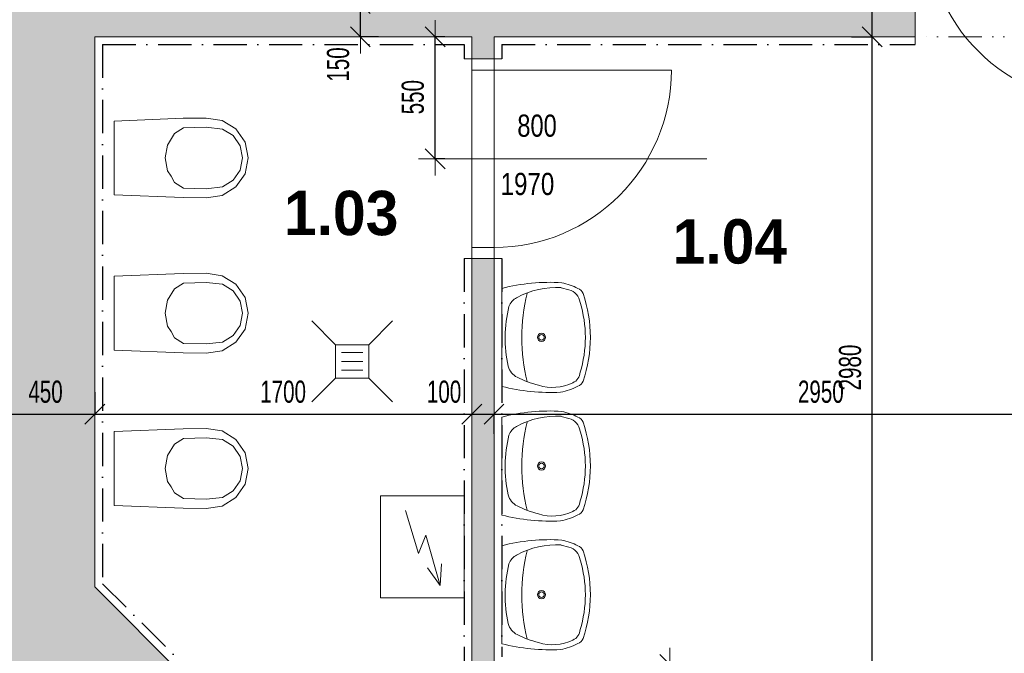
# Model space of a CAD drawing. Header units: millimetres. Extents: x -19372 to 59327, y -69634 to -42168.
# Tile 7 of 44: x -11847 to -7407, y -56946 to -54090. Entities that reach past the tile are written whole.
import ezdxf

# ---------------------------------------------------------------- set-up
doc = ezdxf.new("R2010")
doc.units = ezdxf.units.MM
doc.header["$PDMODE"] = 65
doc.linetypes.add('Cerchovana_1', pattern=[250, 150, -50, 0, -50])
doc.linetypes.add('JIS_09_15', pattern=[300, 150, -50, 0, -50, 0, -50])
for name, color, linetype, lineweight in [('XR$2$1.NP - STÁVAJÍCÍ_1', 7, 'Continuous', 25), ('XR$3$KOTY_1', 7, 'Continuous', 25), ('XR$7$1.NP - FILING_1', 7, 'Continuous', 25), ('XR$8$1.NP - NÁVRH_1', 7, 'Continuous', 25)]:
    doc.layers.add(name, color=color, linetype=linetype, lineweight=lineweight)
doc.styles.add('Arial Black', font='Arial Black')
doc.styles.add('ARIALNARROW', font='ARIALN.TTF')
doc.dimstyles.new('DIMSTYLE_3', dxfattribs={"dimtxt": 100, "dimasz": 150, "dimexe": 0, "dimexo": 0, "dimgap": 50, "dimtad": 2, "dimdec": 0, "dimrnd": 5, "dimdsep": 46, "dimtxsty": 'ARIALNARROW', "dimblk1": 'ALL_ML_STRICH', "dimblk2": 'ALL_ML_STRICH', "dimsah": 1, "dimcen": 0, "dimclrd": 6, "dimclre": 6, "dimclrt": 6, "dimadec": 0, "dimazin": 0, "dimtfac": 1, "dimtdec": 0, "dimtix": 1, "dimtmove": 2, "dimatfit": 3, "dimfxl": 0, "dimtzin": 0, "dimlwd": 0, "dimlwe": 13, "dimarcsym": 0})
doc.dimstyles.new('DIMSTYLE_5', dxfattribs={"dimtxt": 100, "dimasz": 150, "dimexe": 0, "dimexo": 0, "dimgap": 50, "dimtad": 2, "dimdec": 0, "dimrnd": 5, "dimdsep": 46, "dimtxsty": 'ARIALNARROW', "dimblk1": 'ALL_ML_STRICH', "dimblk2": 'ALL_ML_STRICH', "dimsah": 1, "dimcen": 0, "dimclrd": 6, "dimclre": 6, "dimclrt": 6, "dimadec": 0, "dimazin": 0, "dimtfac": 1, "dimtdec": 0, "dimtix": 1, "dimtmove": 2, "dimatfit": 3, "dimfxl": 0, "dimtvp": 1.2, "dimtzin": 0, "dimlwd": 0, "dimlwe": 13, "dimarcsym": 0})

# ---------------------------------------------------------------- blocks, each defined once
blk = doc.blocks.new('ALL_ML_STRICH')
at = {"color": 0, "linetype": 'ByBlock', "lineweight": -2}
for p, q in [((-0.3, -0.3), (0.3, 0.3)), ((0, -0.5), (0, 0.5)), ((-1, 0), (0.5, 0))]:
    blk.add_line(p, q, dxfattribs=at)
blk = doc.blocks.new('*D81')
at = {"layer": 'DEFPOINTS', "color": 6, "linetype": 'Continuous', "lineweight": 13}
for p in [(-10029.7, -54166.7), (-10029.7, -54716.7), (-9973.6, -54716.7)]:
    blk.add_point(p, dxfattribs=at)
at = {"layer": 'XR$3$KOTY_1', "color": 6, "linetype": 'Continuous', "lineweight": -2}
for p, q in [((-9929.7, -54166.7), (-9973.6, -54166.7)), ((-9973.6, -54716.7), (-9973.6, -54166.7)), ((-9929.7, -54716.7), (-9973.6, -54716.7))]:
    blk.add_line(p, q, dxfattribs=at)
at = {"layer": 'XR$3$KOTY_1', "color": 6, "linetype": 'Continuous', "lineweight": 13, "xscale": 150, "yscale": 150, "zscale": 150}
for p, rotation in [((-9973.6, -54166.7), 90), ((-9973.6, -54716.7), 270)]:
    blk.add_blockref('ALL_ML_STRICH', p, dxfattribs=dict(at, rotation=rotation))
at = {"layer": 'XR$3$KOTY_1', "color": 6, "linetype": 'Continuous', "lineweight": 13, "insert": (-10073.6, -54439.1), "char_height": 100, "width": 243.429, "attachment_point": 5, "rotation": 90, "style": 'ARIALNARROW'}
blk.add_mtext('\\W0.81;\\A1;{550}', dxfattribs=at)
blk = doc.blocks.new('*D85')
at = {"layer": 'DEFPOINTS', "color": 6, "linetype": 'Continuous', "lineweight": 13}
for p in [(-8022, -53566.7), (-8001.9, -54166.7), (-7995.1, -54166.7)]:
    blk.add_point(p, dxfattribs=at)
at = {"layer": 'XR$3$KOTY_1', "color": 6, "linetype": 'Continuous', "lineweight": -2}
for p, q in [((-7922, -53566.7), (-8001.9, -53566.7)), ((-8001.9, -54166.7), (-8001.9, -53566.7)), ((-8095.1, -54166.7), (-8001.9, -54166.7))]:
    blk.add_line(p, q, dxfattribs=at)
at = {"layer": 'XR$3$KOTY_1', "color": 6, "linetype": 'Continuous', "lineweight": 13, "xscale": 150, "yscale": 150, "zscale": 150}
for p, rotation in [((-8001.9, -53566.7), 90), ((-8001.9, -54166.7), 270)]:
    blk.add_blockref('ALL_ML_STRICH', p, dxfattribs=dict(at, rotation=rotation))
at = {"layer": 'XR$3$KOTY_1', "color": 6, "linetype": 'Continuous', "lineweight": 13, "insert": (-8101.9, -53864.1), "char_height": 100, "width": 243.429, "attachment_point": 5, "rotation": 90, "style": 'ARIALNARROW'}
blk.add_mtext('\\W0.81;\\A1;{600}', dxfattribs=at)
blk = doc.blocks.new('*D86')
at = {"layer": 'DEFPOINTS', "color": 6, "linetype": 'Continuous', "lineweight": 13}
for p in [(-7995.1, -54166.7), (-8001.9, -57146.7), (-7965, -57146.7)]:
    blk.add_point(p, dxfattribs=at)
at = {"layer": 'XR$3$KOTY_1', "color": 6, "linetype": 'Continuous', "lineweight": -2}
for p, q in [((-8095.1, -54166.7), (-8001.9, -54166.7)), ((-8001.9, -57146.7), (-8001.9, -54166.7)), ((-8065, -57146.7), (-8001.9, -57146.7))]:
    blk.add_line(p, q, dxfattribs=at)
at = {"layer": 'XR$3$KOTY_1', "color": 6, "linetype": 'Continuous', "lineweight": 13, "xscale": 150, "yscale": 150, "zscale": 150}
for p, rotation in [((-8001.9, -54166.7), 90), ((-8001.9, -57146.7), 270)]:
    blk.add_blockref('ALL_ML_STRICH', p, dxfattribs=dict(at, rotation=rotation))
at = {"layer": 'XR$3$KOTY_1', "color": 6, "linetype": 'Continuous', "lineweight": 13, "insert": (-8101.9, -55657.7), "char_height": 100, "width": 324.571, "attachment_point": 5, "rotation": 90, "style": 'ARIALNARROW'}
blk.add_mtext('\\W0.81;\\A1;{2980}', dxfattribs=at)
blk = doc.blocks.new('*D90')
at = {"layer": 'DEFPOINTS', "color": 6, "linetype": 'Continuous', "lineweight": 13}
for p in [(-10295.1, -53566.7), (-10310.6, -54016.7), (-10280.2, -54016.7)]:
    blk.add_point(p, dxfattribs=at)
at = {"layer": 'XR$3$KOTY_1', "color": 6, "linetype": 'Continuous', "lineweight": -2}
for p, q in [((-10395.1, -53566.7), (-10310.6, -53566.7)), ((-10310.6, -54016.7), (-10310.6, -53566.7)), ((-10380.2, -54016.7), (-10310.6, -54016.7))]:
    blk.add_line(p, q, dxfattribs=at)
at = {"layer": 'XR$3$KOTY_1', "color": 6, "linetype": 'Continuous', "lineweight": 13, "xscale": 150, "yscale": 150, "zscale": 150}
for p, rotation in [((-10310.6, -53566.7), 90), ((-10310.6, -54016.7), 270)]:
    blk.add_blockref('ALL_ML_STRICH', p, dxfattribs=dict(at, rotation=rotation))
at = {"layer": 'XR$3$KOTY_1', "color": 6, "linetype": 'Continuous', "lineweight": 13, "insert": (-10410.6, -53789.1), "char_height": 100, "width": 243.429, "attachment_point": 5, "rotation": 90, "style": 'ARIALNARROW'}
blk.add_mtext('\\W0.81;\\A1;{450}', dxfattribs=at)
blk = doc.blocks.new('*D91')
at = {"layer": 'DEFPOINTS', "color": 6, "linetype": 'Continuous', "lineweight": 13}
for p in [(-10280.2, -54016.7), (-10328.3, -54166.7), (-10310.6, -54166.7)]:
    blk.add_point(p, dxfattribs=at)
at = {"layer": 'XR$3$KOTY_1', "color": 6, "linetype": 'Continuous', "lineweight": -2}
for p, q in [((-10380.2, -54016.7), (-10310.6, -54016.7)), ((-10310.6, -54166.7), (-10310.6, -54016.7)), ((-10228.3, -54166.7), (-10310.6, -54166.7))]:
    blk.add_line(p, q, dxfattribs=at)
at = {"layer": 'XR$3$KOTY_1', "color": 6, "linetype": 'Continuous', "lineweight": 13, "xscale": 150, "yscale": 150, "zscale": 150}
for p, rotation in [((-10310.6, -54016.7), 90), ((-10310.6, -54166.7), 270)]:
    blk.add_blockref('ALL_ML_STRICH', p, dxfattribs=dict(at, rotation=rotation))
at = {"layer": 'XR$3$KOTY_1', "color": 6, "linetype": 'Continuous', "lineweight": 13, "insert": (-10410.6, -54291.8), "char_height": 100, "width": 243.429, "attachment_point": 5, "rotation": 90, "style": 'ARIALNARROW'}
blk.add_mtext('\\W0.81;\\A1;{150}', dxfattribs=at)
blk = doc.blocks.new('*D97')
at = {"layer": 'DEFPOINTS', "color": 6, "linetype": 'Continuous', "lineweight": 13}
for p in [(-9707.8, -55857.1), (-9707.8, -55867.4), (-6757.8, -55867.4)]:
    blk.add_point(p, dxfattribs=at)
at = {"layer": 'XR$3$KOTY_1', "color": 6, "linetype": 'Continuous', "lineweight": -2}
for p, q in [((-9707.8, -55957.1), (-9707.8, -55867.4)), ((-9707.8, -55867.4), (-6757.8, -55867.4)), ((-6757.8, -55867.4), (-6757.8, -55867.4))]:
    blk.add_line(p, q, dxfattribs=at)
at = {"layer": 'XR$3$KOTY_1', "color": 6, "linetype": 'Continuous', "lineweight": 13, "xscale": 150, "yscale": 150, "zscale": 150, "rotation": 180}
blk.add_blockref('ALL_ML_STRICH', (-9707.8, -55867.4), dxfattribs=at)
at = {"layer": 'XR$3$KOTY_1', "color": 6, "linetype": 'Continuous', "lineweight": 13, "xscale": 150, "yscale": 150, "zscale": 150}
blk.add_blockref('ALL_ML_STRICH', (-6757.8, -55867.4), dxfattribs=at)
at = {"layer": 'XR$3$KOTY_1', "color": 6, "linetype": 'Continuous', "lineweight": 13, "insert": (-8233.9, -55767.4), "char_height": 100, "width": 324.571, "attachment_point": 5, "style": 'ARIALNARROW'}
blk.add_mtext('\\W0.81;\\A1;{2950}', dxfattribs=at)
blk = doc.blocks.new('*D98')
at = {"layer": 'DEFPOINTS', "color": 6, "linetype": 'Continuous', "lineweight": 13}
for p in [(-9707.8, -55857.1), (-9807.8, -55867.4), (-9807.8, -55867.4)]:
    blk.add_point(p, dxfattribs=at)
at = {"layer": 'XR$3$KOTY_1', "color": 6, "linetype": 'Continuous', "lineweight": -2}
for p, q in [((-9807.8, -55867.4), (-9807.8, -55867.4)), ((-9807.8, -55867.4), (-9707.8, -55867.4)), ((-9707.8, -55957.1), (-9707.8, -55867.4))]:
    blk.add_line(p, q, dxfattribs=at)
at = {"layer": 'XR$3$KOTY_1', "color": 6, "linetype": 'Continuous', "lineweight": 13, "xscale": 150, "yscale": 150, "zscale": 150, "rotation": 180}
blk.add_blockref('ALL_ML_STRICH', (-9807.8, -55867.4), dxfattribs=at)
at = {"layer": 'XR$3$KOTY_1', "color": 6, "linetype": 'Continuous', "lineweight": 13, "xscale": 150, "yscale": 150, "zscale": 150}
blk.add_blockref('ALL_ML_STRICH', (-9707.8, -55867.4), dxfattribs=at)
at = {"layer": 'XR$3$KOTY_1', "color": 6, "linetype": 'Continuous', "lineweight": 13, "insert": (-9933, -55767.4), "char_height": 100, "width": 243.429, "attachment_point": 5, "style": 'ARIALNARROW'}
blk.add_mtext('\\W0.81;\\A1;{100}', dxfattribs=at)
blk = doc.blocks.new('*D99')
at = {"layer": 'DEFPOINTS', "color": 6, "linetype": 'Continuous', "lineweight": 13}
for p in [(-11507.8, -55867.4), (-11507.8, -55868.9), (-9807.8, -55867.4)]:
    blk.add_point(p, dxfattribs=at)
at = {"layer": 'XR$3$KOTY_1', "color": 6, "linetype": 'Continuous', "lineweight": -2}
for p, q in [((-11507.8, -55768.9), (-11507.8, -55867.4)), ((-11507.8, -55867.4), (-9807.8, -55867.4)), ((-9807.8, -55867.4), (-9807.8, -55867.4))]:
    blk.add_line(p, q, dxfattribs=at)
at = {"layer": 'XR$3$KOTY_1', "color": 6, "linetype": 'Continuous', "lineweight": 13, "xscale": 150, "yscale": 150, "zscale": 150, "rotation": 180}
blk.add_blockref('ALL_ML_STRICH', (-11507.8, -55867.4), dxfattribs=at)
at = {"layer": 'XR$3$KOTY_1', "color": 6, "linetype": 'Continuous', "lineweight": 13, "xscale": 150, "yscale": 150, "zscale": 150}
blk.add_blockref('ALL_ML_STRICH', (-9807.8, -55867.4), dxfattribs=at)
at = {"layer": 'XR$3$KOTY_1', "color": 6, "linetype": 'Continuous', "lineweight": 13, "insert": (-10658.9, -55767.4), "char_height": 100, "width": 324.571, "attachment_point": 5, "style": 'ARIALNARROW'}
blk.add_mtext('\\W0.81;\\A1;{1700}', dxfattribs=at)
blk = doc.blocks.new('*D100')
at = {"layer": 'DEFPOINTS', "color": 6, "linetype": 'Continuous', "lineweight": 13}
for p in [(-11957.8, -55857.2), (-11957.8, -55867.4), (-11507.8, -55868.9)]:
    blk.add_point(p, dxfattribs=at)
at = {"layer": 'XR$3$KOTY_1', "color": 6, "linetype": 'Continuous', "lineweight": -2}
for p, q in [((-11507.8, -55768.9), (-11507.8, -55867.4)), ((-11957.8, -55957.2), (-11957.8, -55867.4)), ((-11957.8, -55867.4), (-11507.8, -55867.4))]:
    blk.add_line(p, q, dxfattribs=at)
at = {"layer": 'XR$3$KOTY_1', "color": 6, "linetype": 'Continuous', "lineweight": 13, "xscale": 150, "yscale": 150, "zscale": 150, "rotation": 180}
blk.add_blockref('ALL_ML_STRICH', (-11957.8, -55867.4), dxfattribs=at)
at = {"layer": 'XR$3$KOTY_1', "color": 6, "linetype": 'Continuous', "lineweight": 13, "xscale": 150, "yscale": 150, "zscale": 150}
blk.add_blockref('ALL_ML_STRICH', (-11507.8, -55867.4), dxfattribs=at)
at = {"layer": 'XR$3$KOTY_1', "color": 6, "linetype": 'Continuous', "lineweight": 13, "insert": (-11730.3, -55767.4), "char_height": 100, "width": 243.429, "attachment_point": 5, "style": 'ARIALNARROW'}
blk.add_mtext('\\W0.81;\\A1;{450}', dxfattribs=at)
blk = doc.blocks.new('*D101')
at = {"layer": 'DEFPOINTS', "color": 6, "linetype": 'Continuous', "lineweight": 13}
for p in [(-9281.9, -56996.7), (-9156.2, -57146.7), (-8915.6, -57146.7)]:
    blk.add_point(p, dxfattribs=at)
at = {"layer": 'XR$3$KOTY_1', "color": 6, "linetype": 'Continuous', "lineweight": -2}
for p, q in [((-9181.9, -56996.7), (-8915.6, -56996.7)), ((-8915.6, -57146.7), (-8915.6, -56996.7)), ((-9056.2, -57146.7), (-8915.6, -57146.7))]:
    blk.add_line(p, q, dxfattribs=at)
at = {"layer": 'XR$3$KOTY_1', "color": 6, "linetype": 'Continuous', "lineweight": 13, "xscale": 150, "yscale": 150, "zscale": 150}
for p, rotation in [((-8915.6, -56996.7), 90), ((-8915.6, -57146.7), 270)]:
    blk.add_blockref('ALL_ML_STRICH', p, dxfattribs=dict(at, rotation=rotation))
at = {"layer": 'XR$3$KOTY_1', "color": 6, "linetype": 'Continuous', "lineweight": 13, "insert": (-9015.6, -57271.8), "char_height": 100, "width": 243.429, "attachment_point": 5, "rotation": 90, "style": 'ARIALNARROW'}
blk.add_mtext('\\W0.81;\\A1;{150}', dxfattribs=at)

msp = doc.modelspace()

# ---------------------------------------------------------------- hatches: boundary and pattern name
at = {"layer": 'XR$7$1.NP - FILING_1', "linetype": 'Continuous', "lineweight": 13}
for points in [[(-11507.8, -54166.7), (-9807.8, -54166.7), (-9807.8, -54266.7), (-9707.8, -54266.7), (-9707.8, -54166.7), (-7807.8, -54166.7), (-7807.8, -53566.7), (-8807.8, -53566.7), (-8807.8, -54016.7), (-10607.8, -54016.7), (-10607.8, -53566.7), (-11507.8, -53566.7), (-11507.8, -53466.7), (-11957.8, -53466.7), (-11957.8, -57146.7), (-17487.8, -57146.7), (-17487.8, -57021.7), (-17937.8, -57021.7), (-17937.8, -57596.7), (-11007.8, -57596.7), (-11007.8, -57146.7), (-11507.8, -56646.7)], [(-9807.8, -57146.7), (-10007.8, -57146.7), (-10007.8, -57596.7), (-9557.8, -57596.7), (-9557.8, -56996.7), (-9707.8, -56996.7), (-9707.8, -55166.7), (-9807.8, -55166.7)]]:
    msp.add_hatch(color=254, dxfattribs=at).paths.add_polyline_path(points)

# ---------------------------------------------------------------- linework, layer by layer
at = {"layer": 'XR$2$1.NP - STÁVAJÍCÍ_1', "color": 8, "linetype": 'Continuous', "lineweight": 18}
for p, q in [((-7807.8, -54166.7), (-7807.8, -53566.7)), ((-11507.8, -54166.7), (-11507.8, -56646.7)), ((-11507.8, -54166.7), (-9807.8, -54166.7)), ((-9807.8, -54166.7), (-9807.8, -54266.7)), ((-9707.8, -54166.7), (-7807.8, -54166.7)), ((-9707.8, -54166.7), (-9707.8, -54266.7)), ((-9807.8, -54266.7), (-9707.8, -54266.7)), ((-9807.8, -55166.7), (-9807.8, -57146.7)), ((-9807.8, -55166.7), (-9707.8, -55166.7)), ((-9707.8, -55166.7), (-9707.8, -56996.7)), ((-11507.8, -56646.7), (-11007.8, -57146.7))]:
    msp.add_line(p, q, dxfattribs=at)
at = {"layer": 'XR$2$1.NP - STÁVAJÍCÍ_1', "color": 8, "linetype": 'JIS_09_15', "lineweight": 13}
msp.add_line((-6907.8, -54166.7), (-7807.8, -54166.7), dxfattribs=at)
at = {"layer": 'XR$2$1.NP - STÁVAJÍCÍ_1', "color": 8, "linetype": 'Continuous', "lineweight": 13}
for p, q in [((-7807.8, -54201.7), (-7807.8, -54166.7)), ((-9807.8, -54266.7), (-9842.8, -54266.7)), ((-9807.8, -55166.7), (-9807.8, -54266.7)), ((-9707.8, -55166.7), (-9707.8, -54266.7)), ((-9707.8, -54266.7), (-9672.8, -54266.7)), ((-9807.8, -54316.7), (-9707.8, -54316.7)), ((-9707.8, -54316.7), (-8907.8, -54316.7)), ((-8748.7, -54716.7), (-10029.7, -54716.7)), ((-9807.8, -55116.7), (-9707.8, -55116.7)), ((-9807.8, -55166.7), (-9842.8, -55166.7)), ((-9707.8, -55166.7), (-9672.8, -55166.7)), ((-10422.6, -55555.1), (-10529.9, -55447.9)), ((-10272.6, -55555.1), (-10165.4, -55447.9)), ((-10299.6, -55590.1), (-10395.6, -55590.1)), ((-10299.6, -55630.1), (-10395.6, -55630.1)), ((-10299.6, -55670.1), (-10395.6, -55670.1)), ((-10529.9, -55812.4), (-10422.6, -55705.1)), ((-10165.4, -55812.4), (-10272.6, -55705.1))]:
    msp.add_line(p, q, dxfattribs=at)
at = {"layer": 'XR$2$1.NP - STÁVAJÍCÍ_1', "color": 8, "linetype": 'Cerchovana_1', "lineweight": 25}
for p, q in [((-11472.8, -54201.7), (-11472.8, -56632.2)), ((-11472.8, -54201.7), (-9842.8, -54201.7)), ((-9842.8, -54201.7), (-9842.8, -54266.7)), ((-9672.8, -54201.7), (-7807.8, -54201.7)), ((-9672.8, -54201.7), (-9672.8, -54266.7)), ((-9842.8, -55166.7), (-9842.8, -57111.7)), ((-9672.8, -55166.7), (-9672.8, -56961.7)), ((-11472.8, -56632.2), (-10972.8, -57132.2))]:
    msp.add_line(p, q, dxfattribs=at)
at = {"layer": 'XR$2$1.NP - STÁVAJÍCÍ_1', "color": 252, "linetype": 'Continuous', "lineweight": 13}
for p, q in [((-11109, -54534.2), (-11421, -54546.5)), ((-11421, -54546.5), (-11421, -54879.4)), ((-11006.3, -54533), (-11109, -54534.2)), ((-10934.3, -54543.7), (-11006.3, -54533)), ((-10872.4, -54582), (-10934.3, -54543.7)), ((-11148.9, -54602.7), (-11181, -54654.7)), ((-11108.3, -54577), (-11148.9, -54602.7)), ((-11005.3, -54574.4), (-11108.3, -54577)), ((-10932.4, -54582.6), (-11005.3, -54574.4)), ((-10884.7, -54612.1), (-10932.4, -54582.6)), ((-10852.6, -54658.1), (-10884.7, -54612.1)), ((-10830.7, -54641.7), (-10872.4, -54582)), ((-11181, -54654.7), (-11190.6, -54713)), ((-10841.3, -54713), (-10852.6, -54658.1)), ((-10816, -54713), (-10830.7, -54641.7)), ((-11190.6, -54713), (-11181, -54771.3)), ((-10852.6, -54767.9), (-10841.3, -54713)), ((-10830.7, -54784.3), (-10816, -54713)), ((-11181, -54771.3), (-11164.1, -54795.5)), ((-10884.7, -54813.8), (-10852.6, -54767.9)), ((-10872.4, -54843.9), (-10830.7, -54784.3)), ((-11164.1, -54795.5), (-11148.9, -54823.2)), ((-11148.9, -54823.2), (-11108.3, -54848.9)), ((-10932.4, -54843.3), (-10884.7, -54813.8)), ((-11421, -54879.4), (-11109, -54891.7)), ((-11108.3, -54848.9), (-11005.3, -54851.6)), ((-11005.3, -54851.6), (-10932.4, -54843.3)), ((-10934.3, -54882.2), (-10872.4, -54843.9)), ((-11109, -54891.7), (-11006.3, -54893)), ((-11006.3, -54893), (-10934.3, -54882.2)), ((-11109, -55234.2), (-11421, -55246.5)), ((-11006.3, -55233), (-11109, -55234.2)), ((-10934.3, -55243.7), (-11006.3, -55233)), ((-11421, -55246.5), (-11421, -55579.4)), ((-11108.3, -55277), (-11148.9, -55302.7)), ((-11005.3, -55274.4), (-11108.3, -55277)), ((-10932.4, -55282.6), (-11005.3, -55274.4)), ((-10872.4, -55282), (-10934.3, -55243.7)), ((-11148.9, -55302.7), (-11181, -55354.7)), ((-10884.7, -55312.1), (-10932.4, -55282.6)), ((-10852.6, -55358.1), (-10884.7, -55312.1)), ((-10830.7, -55341.7), (-10872.4, -55282)), ((-9672.8, -55742.7), (-9672.8, -55300.9)), ((-9405.1, -55297.8), (-9370.5, -55308)), ((-11181, -55354.7), (-11190.6, -55413)), ((-10841.3, -55413), (-10852.6, -55358.1)), ((-10816, -55413), (-10830.7, -55341.7)), ((-9605.7, -55343.1), (-9603.7, -55342)), ((-11190.6, -55413), (-11181, -55471.3)), ((-10852.6, -55467.9), (-10841.3, -55413)), ((-10830.7, -55484.3), (-10816, -55413)), ((-11181, -55471.3), (-11164.1, -55495.5)), ((-11164.1, -55495.5), (-11148.9, -55523.2)), ((-10884.7, -55513.8), (-10852.6, -55467.9)), ((-10872.4, -55543.9), (-10830.7, -55484.3)), ((-11148.9, -55523.2), (-11108.3, -55548.9)), ((-11005.3, -55551.6), (-10932.4, -55543.3)), ((-10934.3, -55582.2), (-10872.4, -55543.9)), ((-10932.4, -55543.3), (-10884.7, -55513.8)), ((-11421, -55579.4), (-11109, -55591.7)), ((-11109, -55591.7), (-11006.3, -55593)), ((-11108.3, -55548.9), (-11005.3, -55551.6)), ((-11006.3, -55593), (-10934.3, -55582.2)), ((-9672.8, -56322.7), (-9672.8, -55880.9)), ((-9405.1, -55877.8), (-9370.5, -55888)), ((-11109, -55934.2), (-11421, -55946.5)), ((-11421, -55946.5), (-11421, -56279.4)), ((-11006.3, -55933), (-11109, -55934.2)), ((-10934.3, -55943.7), (-11006.3, -55933)), ((-10872.4, -55982), (-10934.3, -55943.7)), ((-9605.7, -55923.1), (-9603.7, -55922)), ((-11108.3, -55977), (-11148.9, -56002.7)), ((-11005.3, -55974.4), (-11108.3, -55977)), ((-10932.4, -55982.6), (-11005.3, -55974.4)), ((-10884.7, -56012.1), (-10932.4, -55982.6)), ((-10830.7, -56041.7), (-10872.4, -55982)), ((-11148.9, -56002.7), (-11181, -56054.7)), ((-10852.6, -56058.1), (-10884.7, -56012.1)), ((-11181, -56054.7), (-11190.6, -56113)), ((-10841.3, -56113), (-10852.6, -56058.1)), ((-10816, -56113), (-10830.7, -56041.7)), ((-11190.6, -56113), (-11181, -56171.3)), ((-10852.6, -56167.9), (-10841.3, -56113)), ((-10830.7, -56184.3), (-10816, -56113)), ((-10884.7, -56213.8), (-10852.6, -56167.9)), ((-11181, -56171.3), (-11164.1, -56195.5)), ((-11164.1, -56195.5), (-11148.9, -56223.2)), ((-10932.4, -56243.3), (-10884.7, -56213.8)), ((-10872.4, -56243.9), (-10830.7, -56184.3)), ((-11148.9, -56223.2), (-11108.3, -56248.9)), ((-11108.3, -56248.9), (-11005.3, -56251.6)), ((-11005.3, -56251.6), (-10932.4, -56243.3)), ((-10934.3, -56282.2), (-10872.4, -56243.9)), ((-11421, -56279.4), (-11109, -56291.7)), ((-11109, -56291.7), (-11006.3, -56293)), ((-11006.3, -56293), (-10934.3, -56282.2)), ((-10107.6, -56301.8), (-10048.6, -56495.6)), ((-10048.6, -56495.6), (-10014.6, -56413.6)), ((-10014.6, -56413.6), (-9951.2, -56640.9)), ((-9672.8, -56902.7), (-9672.8, -56460.9)), ((-9405.1, -56457.8), (-9370.5, -56468)), ((-9605.7, -56503.1), (-9603.7, -56502)), ((-9951.2, -56640.9), (-10007.3, -56561)), ((-9951.2, -56640.9), (-9944.6, -56543.4))]:
    msp.add_line(p, q, dxfattribs=at)
at = {"layer": 'XR$2$1.NP - STÁVAJÍCÍ_1', "color": 8, "linetype": 'Continuous', "lineweight": 13}
msp.add_lwpolyline([(-10272.6, -55705.1), (-10422.6, -55705.1), (-10422.6, -55555.1), (-10272.6, -55555.1), (-10272.6, -55705.1)], close=True, dxfattribs=at)
at = {"layer": 'XR$2$1.NP - STÁVAJÍCÍ_1', "color": 252, "linetype": 'Continuous', "lineweight": 13}
msp.add_lwpolyline([(-10219.3, -56696.4), (-9842.8, -56696.4), (-9842.8, -56236.9), (-10219.3, -56236.9), (-10219.3, -56696.4)], close=True, dxfattribs=at)
for centre, radius in [((-9493.8, -55521.8), 18.4), ((-9493.8, -55521.8), 12.5), ((-9493.8, -56101.8), 18.4), ((-9493.8, -56101.8), 12.5), ((-9493.8, -56681.8), 18.4), ((-9493.8, -56681.8), 12.5)]:
    msp.add_circle(centre, radius, dxfattribs=at)
at = {"layer": 'XR$2$1.NP - STÁVAJÍCÍ_1', "color": 8, "linetype": 'Continuous', "lineweight": 13}
for centre, start, end in [((-6957.8, -53666.7), 180, 270), ((-9707.8, -54316.7), 270, 0)]:
    msp.add_arc(centre, 800, start, end, dxfattribs=at)
at = {"layer": 'XR$2$1.NP - STÁVAJÍCÍ_1', "color": 252, "linetype": 'Continuous', "lineweight": 13}
for centre, radius, start, end in [((-9456.1, -56151.8), 878.1, 86.4658, 104.2904), ((-9461.5, -55552.7), 283.6, 62.3093, 77.8768), ((-9426.4, -55669.8), 372.7, 86.7153, 118.4071), ((-8776.7, -55522.3), 806.2, 165.713, 194.287), ((-9386.3, -55373.6), 67.5, 7.5927, 76.3895), ((-9340, -55336), 36, 18.3191, 73.3761), ((-9885.9, -55521.8), 612.6, 341.2341, 18.7659), ((-9572.7, -55407.2), 72.1, 117.1822, 160.006), ((-9831.9, -55522), 536.1, 342.9374, 17.0626), ((-9075.3, -55523.3), 582.4, 166.015, 192.7817), ((-9571.5, -55635.2), 73.8, 193.3366, 244.1164), ((-9373.7, -55676.5), 54.3, 292.93, 357.0857), ((-9367.9, -55217.1), 538.8, 244.0449, 254.9869), ((-9340.1, -55707.5), 36, 286.6462, 341.6577), ((-9449.9, -54855.7), 914.6, 255.8879, 272.6578), ((-9443.9, -55536), 211.3, 252.4876, 295.6229), ((-9461.6, -55490.9), 283.6, 280.9977, 297.6903), ((-9456.1, -56731.8), 878.1, 86.4658, 104.2904), ((-9461.5, -56132.7), 283.6, 62.3093, 77.8768), ((-9426.4, -56249.8), 372.7, 86.7153, 118.4071), ((-9386.3, -55953.6), 67.5, 7.5927, 76.3895), ((-9340, -55916), 36, 18.3191, 73.3761), ((-9572.7, -55987.2), 72.1, 117.1822, 160.006), ((-8776.7, -56102.3), 806.2, 165.713, 194.287), ((-9831.9, -56102), 536.1, 342.9374, 17.0626), ((-9885.9, -56101.8), 612.6, 341.2341, 18.7659), ((-9075.3, -56103.3), 582.4, 166.015, 192.7817), ((-9571.5, -56215.2), 73.8, 193.3366, 244.1164), ((-9367.9, -55797.1), 538.8, 244.0449, 254.9869), ((-9373.7, -56256.5), 54.3, 292.93, 357.0857), ((-9340.1, -56287.5), 36, 286.6462, 341.6577), ((-9449.9, -55435.7), 914.6, 255.8879, 272.6578), ((-9443.9, -56116), 211.3, 252.4876, 295.6229), ((-9461.6, -56070.9), 283.6, 280.9977, 297.6903), ((-9456.1, -57311.8), 878.1, 86.4658, 104.2904), ((-9461.5, -56712.7), 283.6, 62.3093, 77.8768), ((-9426.4, -56829.8), 372.7, 86.7153, 118.4071), ((-9386.3, -56533.6), 67.5, 7.5927, 76.3895), ((-9340, -56496), 36, 18.3191, 73.3761), ((-9572.7, -56567.2), 72.1, 117.1822, 160.006), ((-8776.7, -56682.3), 806.2, 165.713, 194.287), ((-9831.9, -56682), 536.1, 342.9374, 17.0626), ((-9885.9, -56681.8), 612.6, 341.2341, 18.7659), ((-9075.3, -56683.3), 582.4, 166.015, 192.7817), ((-9571.5, -56795.2), 73.8, 193.3366, 244.1164), ((-9367.9, -56377.1), 538.8, 244.0449, 254.9869), ((-9373.7, -56836.5), 54.3, 292.93, 357.0857), ((-9340.1, -56867.5), 36, 286.6462, 341.6577), ((-9449.9, -56015.7), 914.6, 255.8879, 272.6578), ((-9443.9, -56696), 211.3, 252.4876, 295.6229), ((-9461.6, -56650.9), 283.6, 280.9977, 297.6903)]:
    msp.add_arc(centre, radius, start, end, dxfattribs=at)

# ---------------------------------------------------------------- texts
at = {"layer": 'XR$2$1.NP - STÁVAJÍCÍ_1', "color": 8, "linetype": 'Continuous', "lineweight": 18, "char_height": 100, "attachment_point": 5, "style": 'ARIALNARROW'}
for s, insert, width in [('\\W0.93;800', (-9513.8, -54568.2), 225.547), ('\\W0.95;1970', (-9557, -54830.9), 295.658)]:
    msp.add_mtext(s, dxfattribs=dict(at, insert=insert, width=width))
at = {"layer": 'XR$8$1.NP - NÁVRH_1', "color": 7, "linetype": 'Continuous', "lineweight": 35, "char_height": 200, "width": 627.778, "attachment_point": 1, "style": 'Arial Black'}
for s, insert in [('\\W0.83;1.03', (-10655.5, -54861.1)), ('\\W0.83;1.04', (-8902.5, -54989.2))]:
    msp.add_mtext(s, dxfattribs=dict(at, insert=insert))

# ---------------------------------------------------------------- dimensions: what is measured, and where the dimension line sits
at = {"layer": 'XR$3$KOTY_1', "color": 6, "linetype": 'Continuous', "lineweight": 13}
for base, p1, p2, dimstyle, picture, middle in [((-10310.6, -53566.7), (-10380.2, -54016.7), (-10395.1, -53566.7), 'DIMSTYLE_3', '*D90', (-10410.6, -53789.1)), ((-8001.9, -53566.7), (-8095.1, -54166.7), (-7922, -53566.7), 'DIMSTYLE_3', '*D85', (-8101.9, -53864.1)), ((-10310.6, -54016.7), (-10228.3, -54166.7), (-10380.2, -54016.7), 'DIMSTYLE_5', '*D91', (-10410.6, -54291.8)), ((-9973.6, -54166.7), (-9929.7, -54716.7), (-9929.7, -54166.7), 'DIMSTYLE_3', '*D81', (-10073.6, -54439.1)), ((-8001.9, -54166.7), (-8065, -57146.7), (-8095.1, -54166.7), 'DIMSTYLE_3', '*D86', (-8101.9, -55657.7)), ((-8915.6, -56996.7), (-9056.2, -57146.7), (-9181.9, -56996.7), 'DIMSTYLE_5', '*D101', (-9015.6, -57271.8))]:
    dim = msp.add_linear_dim(base=base, p1=p1, p2=p2, angle=90, dimstyle=dimstyle, override={"dimpost": '<>', "dimclrd": 6, "dimclre": 6, "dimclrt": 6, "dimlwd": 0, "dimlwe": 13}, dxfattribs=at)
    dim.commit()
    dim.dimension.update_dxf_attribs({"geometry": picture, "text_midpoint": middle, "dimtype": 160})
for base, p1, p2, dimstyle, picture, middle in [((-11507.8, -55867.4), (-11957.8, -55957.2), (-11507.8, -55768.9), 'DIMSTYLE_3', '*D100', (-11730.3, -55767.4)), ((-9807.8, -55867.4), (-11507.8, -55768.9), (-9807.8, -55867.4), 'DIMSTYLE_3', '*D99', (-10658.9, -55767.4)), ((-9707.8, -55867.4), (-9807.8, -55867.4), (-9707.8, -55957.1), 'DIMSTYLE_5', '*D98', (-9933, -55767.4)), ((-6757.8, -55867.4), (-9707.8, -55957.1), (-6757.8, -55867.4), 'DIMSTYLE_3', '*D97', (-8233.9, -55767.4))]:
    dim = msp.add_linear_dim(base=base, p1=p1, p2=p2, dimstyle=dimstyle, override={"dimpost": '<>', "dimclrd": 6, "dimclre": 6, "dimclrt": 6, "dimlwd": 0, "dimlwe": 13}, dxfattribs=at)
    dim.commit()
    dim.dimension.update_dxf_attribs({"geometry": picture, "text_midpoint": middle, "dimtype": 160})

doc.saveas('drawing.dxf')
